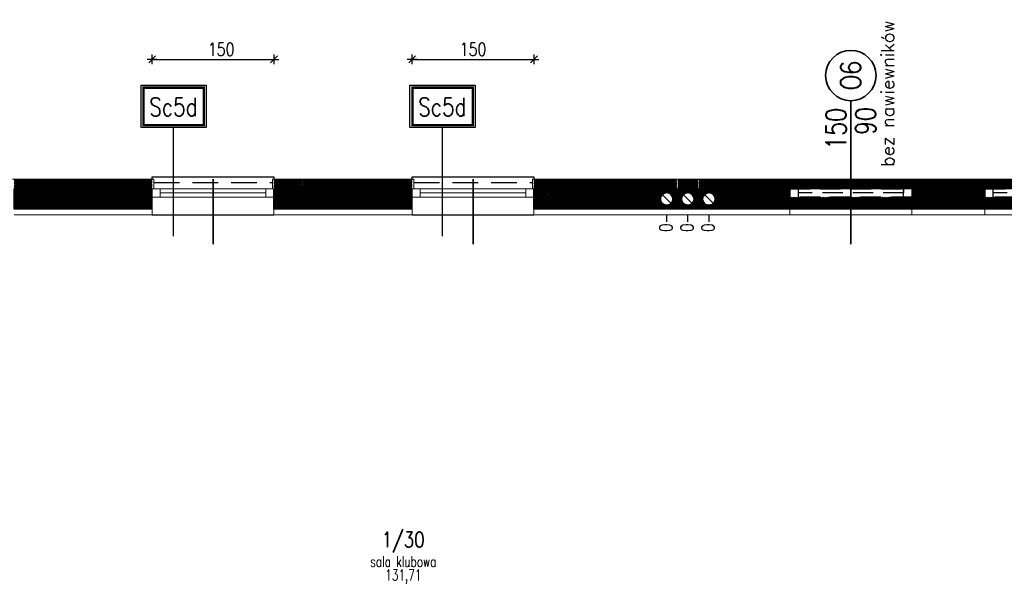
# Model space of a CAD drawing. Header units: inches. Extents: x 27484 to 71626, y -45113 to 39.
# Tile 65 of 256: x 32114 to 33326, y -32137 to -31443. Entities that reach past the tile are written whole.
import ezdxf
from ezdxf.enums import TextEntityAlignment as Align

# ---------------------------------------------------------------- set-up
doc = ezdxf.new("R2010")
doc.units = ezdxf.units.IN
doc.header["$LTSCALE"] = 50
doc.header["$MEASUREMENT"] = 0
doc.linetypes.add('DASHED', pattern=[0.75, 0.5, -0.25])
doc.linetypes.add('DASHED2', pattern=[9.525, 6.35, -3.175])
for name, color, linetype, lineweight in [('A-okna projektowane', 4, 'Continuous', 30), ('A-PRZERYW', 7, 'DASHED2', 18), ('A-SCIANY', 5, 'Continuous', 18), ('A-SLUSARKA', 4, 'Continuous', 13), ('A-WID', 1, 'Continuous', 9), ('A-ść. istn.', 8, 'Continuous', 0), ('mat', 7, 'Continuous', 9), ('pr_opis', 2, 'Continuous', 25), ('R-MET-OKN', 7, 'Continuous', 35), ('WM-OPIS40', 2, 'Continuous', 25)]:
    doc.layers.add(name, color=color, linetype=linetype, lineweight=lineweight)
for name, color, linetype in [('A-rdzenie zelbetowe', 6, 'Continuous'), ('B-IWE', 2, 'Continuous'), ('B-IWE-KAN', 7, 'Continuous'), ('R-DIM', 6, 'Continuous'), ('R-MET-IWE', 2, 'Continuous'), ('R-MET-OKN-OPIS', 7, 'Continuous'), ('R-MET-OKN-OPIS-SYM', 2, 'Continuous'), ('R-MET-POM-OPIS', 7, 'Continuous'), ('R-MET-POM-OPIS-NR', 2, 'Continuous'), ('R-MET-POM-OPIS-POM', 7, 'Continuous'), ('rz_wentylacja', 10, 'Continuous')]:
    doc.layers.add(name, color=color, linetype=linetype)
doc.styles.add('MET_OKN', font='SIMPLEX.SHX')
doc.styles.add('MET_POM', font='simplex.shx')
doc.styles.add('MM_050', font='romans.shx', dxfattribs={"width": 0.8, "height": 16})
doc.styles.add('ROMANS', font='simplex.shx', dxfattribs={"width": 0.8, "height": 15})
doc.styles.get("Standard").update_dxf_attribs({"font": 'romans.shx'})
doc.dimstyles.new('AM100', dxfattribs={"dimtxt": 0.18, "dimasz": 1, "dimexe": 0, "dimexo": 0, "dimgap": 0, "dimtad": 0, "dimdec": 4, "dimdsep": 46, "dimtxsty": 'MM_050', "dimblk1": 'W1', "dimblk2": 'W1', "dimsah": 1, "dimcen": 4, "dimse1": 1, "dimse2": 1, "dimclrd": 256, "dimclre": 256, "dimclrt": 2, "dimadec": 5, "dimazin": 0, "dimtfac": 0.444444, "dimtdec": 4, "dimtix": 1, "dimtmove": 2, "dimatfit": 3, "dimldrblk": 'W1', "dimfxl": 1, "dimtvp": 0.777778, "dimtolj": 1, "dimarcsym": 0})
pattern_1 = [(45, (31560.1443, -34930.5661), (-0.88388348, 0.88388348), [])]

# ---------------------------------------------------------------- blocks, each defined once
blk = doc.blocks.new('MPOM0239')
at = {"layer": 'R-MET-POM-OPIS', "style": 'MET_POM', "width": 0.7}
for tag, p in [('POS', (0, -0.225)), ('ARE', (0, -0.49))]:
    blk.add_attdef(tag, text='', height=0.2, dxfattribs=at).set_placement(p, align=Align.CENTER)
at = {"layer": 'R-MET-POM-OPIS', "style": 'MET_POM', "width": 0.7, "flags": 1}
blk.add_attdef('UNI', (0.246, -0.49), '', height=0.2, dxfattribs=at)
at = {"layer": 'R-MET-POM-OPIS-NR', "style": 'MET_POM', "width": 0.8}
blk.add_attdef('NR', text='', height=0.2, dxfattribs=at).set_placement((-0.003, 0.269), align=Align.CENTER)
at = {"layer": 'R-MET-POM-OPIS-POM', "style": 'MET_POM', "width": 0.7}
blk.add_attdef('POM', text='', height=0.2, dxfattribs=at).set_placement((0, 0.022), align=Align.CENTER)
blk = doc.blocks.new('IWE0W')
at = {"layer": 'B-IWE-KAN'}
blk.add_lwpolyline([(0.854, 0.854, -1), (0.146, 0.146), (0.854, 0.854, 1), (0.146, 0.146)], format="xyb", dxfattribs=at)
blk = doc.blocks.new('IWE0W011')
at = {"layer": 'B-IWE'}
blk.add_lwpolyline([(0, 0), (25, 0), (25, 25), (0, 25), (0, 0)], dxfattribs=at)
at = {"xscale": 15, "yscale": 15, "zscale": 15}
blk.add_blockref('IWE0W', (5, 5), dxfattribs=at)
at = {"layer": 'R-MET-IWE', "width": 0.75}
blk.add_attdef('NR', text='', height=9.5, dxfattribs=at).set_placement((12.5, 37), align=Align.MIDDLE)
blk = doc.blocks.new('MET-OK')
at = {"layer": 'R-MET-OKN'}
blk.add_lwpolyline([(0, -42.9), (0, 42.9, 0.581818)], format="xyb", dxfattribs=at)
blk.add_circle((0, 66.1), 23.2, dxfattribs=at)
at = {"layer": 'R-MET-OKN-OPIS', "style": 'MET_OKN', "width": 0.8}
for tag, p in [('SO', (-4.22, 40.66)), ('HO', (22.97, 40.66))]:
    blk.add_attdef(tag, text='', height=18.75, rotation=90, dxfattribs=at).set_placement(p, align=Align.RIGHT)
at = {"layer": 'R-MET-OKN-OPIS-SYM', "style": 'MET_OKN', "width": 0.8}
blk.add_attdef('SYM', text='', height=18.75, rotation=90, dxfattribs=at).set_placement((9.38, 66.1), align=Align.CENTER)
blk = doc.blocks.new('W1')
for p, q in [((-6, 0), (6, 0)), ((-4.2, -4.2), (4.2, 4.2)), ((0, 6), (0, -6))]:
    blk.add_line(p, q)
blk = doc.blocks.new('*D176')
at = {"layer": 'Defpoints', "color": 0, "ltscale": 0.1, "transparency": 16777216}
for p in [(32427.5, -31491.5), (32277.5, -31651.1), (32427.5, -31651.1)]:
    blk.add_point(p, dxfattribs=at)
at = {"layer": 'R-DIM', "lineweight": -2, "ltscale": 0.1, "transparency": 16777216}
blk.add_line((32278.5, -31491.5), (32426.5, -31491.5), dxfattribs=at)
for p, rotation in [((32277.5, -31491.5), 179.9999999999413), ((32427.5, -31491.5), 359.9999999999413)]:
    blk.add_blockref('W1', p, dxfattribs=dict(at, rotation=rotation))
at = {"layer": 'R-DIM', "color": 2, "ltscale": 0.1, "transparency": 16777216, "insert": (32362.5, -31479), "char_height": 16, "attachment_point": 5, "style": 'MM_050'}
blk.add_mtext('\\A1;150', dxfattribs=at)
blk = doc.blocks.new('*D177')
at = {"layer": 'Defpoints', "color": 0, "ltscale": 0.1, "transparency": 16777216}
for p in [(32747.5, -31491.5), (32597.5, -31651.1), (32747.5, -31651.1)]:
    blk.add_point(p, dxfattribs=at)
at = {"layer": 'R-DIM', "lineweight": -2, "ltscale": 0.1, "transparency": 16777216}
blk.add_line((32598.5, -31491.5), (32746.5, -31491.5), dxfattribs=at)
for p, rotation in [((32597.5, -31491.5), 179.9999999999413), ((32747.5, -31491.5), 359.9999999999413)]:
    blk.add_blockref('W1', p, dxfattribs=dict(at, rotation=rotation))
at = {"layer": 'R-DIM', "color": 2, "ltscale": 0.1, "transparency": 16777216, "insert": (32672.5, -31479), "char_height": 16, "attachment_point": 5, "style": 'MM_050'}
blk.add_mtext('\\A1;150', dxfattribs=at)

msp = doc.modelspace()

# ---------------------------------------------------------------- hatches: boundary and pattern name
at = {"layer": 'A-ść. istn.', "ltscale": 0.1}
h = msp.add_hatch(dxfattribs=at)
h.set_pattern_fill('ANSI31', color=256, scale=10)
h.set_pattern_definition(pattern_1)
h.paths.add_polyline_path([(32277.48246, -31639.06607), (32142.48246, -31639.06607), (32142.48246, -31663.56607), (32277.48246, -31663.56607)])
h.paths.add_polyline_path([(32277.48246, -31663.56607), (32142.48246, -31663.56607), (32142.48246, -31676.06607), (32277.48246, -31676.06607)])
h.paths.add_polyline_path([(32142.48246, -31663.56607), (32107.48246, -31663.56607), (32107.48246, -31676.06607), (32142.48246, -31676.06607)])
h.paths.add_polyline_path([(32142.48246, -31639.06607), (32107.48246, -31639.06607), (32107.48246, -31663.56607), (32142.48246, -31663.56607)])
h = msp.add_hatch(dxfattribs=at)
h.set_pattern_fill('ANSI31', color=256, scale=10)
h.set_pattern_definition(pattern_1)
h.paths.add_polyline_path([(32524.46116, -31639.06607), (32462.48246, -31639.06607), (32462.48246, -31663.56607), (32524.46116, -31663.56607)])
h.paths.add_polyline_path([(32597.48246, -31639.06607), (32524.46116, -31639.06607), (32524.46116, -31663.56607), (32597.48246, -31663.56607)])
h.paths.add_polyline_path([(32597.48246, -31663.56607), (32524.46116, -31663.56607), (32524.46116, -31676.06607), (32597.48246, -31676.06607)])
h.paths.add_polyline_path([(32524.46116, -31663.56607), (32462.48246, -31663.56607), (32462.48246, -31676.06607), (32524.46116, -31676.06607)])
h.paths.add_polyline_path([(32462.48246, -31663.56607), (32427.48246, -31663.56607), (32427.48246, -31676.06607), (32462.48246, -31676.06607)])
h.paths.add_polyline_path([(32462.14435, -31639.06607), (32427.48246, -31639.06607), (32427.48246, -31663.56607), (32462.48246, -31663.56607)])
h = msp.add_hatch(dxfattribs=at)
h.set_pattern_fill('ANSI31', color=256, scale=10)
h.set_pattern_definition(pattern_1)
h.paths.add_polyline_path([(32782.48246, -31639.06607), (32747.48246, -31639.06607), (32747.48246, -31663.56607), (32782.48246, -31663.56607)])
h.paths.add_polyline_path([(32782.48246, -31663.56607), (32747.48246, -31663.56607), (32747.48246, -31676.06607), (32782.48246, -31676.06607)])
h = msp.add_hatch(dxfattribs=at)
h.set_pattern_fill('ANSI31', color=256, scale=10)
h.set_pattern_definition(pattern_1)
h.paths.add_polyline_path([(33027.48246, -31663.56607), (32975.48246, -31663.56607), (32975.48246, -31676.06607), (33027.48246, -31676.06607)])
h.paths.add_polyline_path([(33027.48246, -31639.06607), (32975.48246, -31639.06607), (32975.48246, -31663.56607), (33027.48246, -31663.56607)])
h.paths.add_polyline_path([(32898.48246, -31639.06607), (32782.48246, -31639.06607), (32782.48246, -31663.56607), (32898.48246, -31663.56607)])
h.paths.add_polyline_path([(32898.48246, -31663.56607), (32782.48246, -31663.56607), (32782.48246, -31676.06607), (32898.48246, -31676.06607)])
edge = h.paths.add_edge_path()
edge.add_line((32918.48246, -31663.56607), (32923.48246, -31663.56607))
edge.add_line((32923.48246, -31663.56607), (32923.48246, -31639.06607))
edge.add_line((32923.48246, -31639.06607), (32898.48246, -31639.06607))
edge.add_line((32898.48246, -31639.06607), (32898.48246, -31663.56607))
edge.add_line((32898.48246, -31663.56607), (32903.48246, -31663.56607))
edge.add_arc((32910.98246, -31663.56607), 7.5, 135, 180, ccw=False)
edge.add_arc((32910.98246, -31663.56607), 7.5, 0, 135, ccw=False)
edge = h.paths.add_edge_path()
edge.add_line((32949.48246, -31639.06607), (32924.48246, -31639.06607))
edge.add_line((32924.48246, -31639.06607), (32924.48246, -31663.56607))
edge.add_line((32924.48246, -31663.56607), (32929.48246, -31663.56607))
edge.add_arc((32936.98246, -31663.56607), 7.5, 135, 180, ccw=False)
edge.add_arc((32936.98246, -31663.56607), 7.5, 0, 135, ccw=False)
edge.add_line((32944.48246, -31663.56607), (32949.48246, -31663.56607))
edge.add_line((32949.48246, -31663.56607), (32949.48246, -31639.06607))
edge = h.paths.add_edge_path()
edge.add_line((32975.48246, -31639.06607), (32950.48246, -31639.06607))
edge.add_line((32950.48246, -31639.06607), (32950.48246, -31663.56607))
edge.add_line((32950.48246, -31663.56607), (32955.48246, -31663.56607))
edge.add_arc((32962.98246, -31663.56607), 7.5, 135, 180, ccw=False)
edge.add_arc((32962.98246, -31663.56607), 7.5, 0, 135, ccw=False)
edge.add_line((32970.48246, -31663.56607), (32975.48246, -31663.56607))
edge.add_line((32975.48246, -31663.56607), (32975.48246, -31639.06607))
edge = h.paths.add_edge_path()
edge.add_line((32955.48246, -31663.56607), (32950.48246, -31663.56607))
edge.add_line((32950.48246, -31663.56607), (32950.48246, -31676.06607))
edge.add_line((32950.48246, -31676.06607), (32975.48246, -31676.06607))
edge.add_line((32975.48246, -31676.06607), (32975.48246, -31663.56607))
edge.add_line((32975.48246, -31663.56607), (32970.48246, -31663.56607))
edge.add_arc((32962.98246, -31663.56607), 7.5, -45, 0, ccw=False)
edge.add_arc((32962.98246, -31663.56607), 7.5, 180, 315, ccw=False)
edge = h.paths.add_edge_path()
edge.add_line((32949.48246, -31663.56607), (32944.48246, -31663.56607))
edge.add_arc((32936.98246, -31663.56607), 7.5, -45, 0, ccw=False)
edge.add_arc((32936.98246, -31663.56607), 7.5, 180, 315, ccw=False)
edge.add_line((32929.48246, -31663.56607), (32924.48246, -31663.56607))
edge.add_line((32924.48246, -31663.56607), (32924.48246, -31676.06607))
edge.add_line((32924.48246, -31676.06607), (32949.48246, -31676.06607))
edge.add_line((32949.48246, -31676.06607), (32949.48246, -31663.56607))
edge = h.paths.add_edge_path()
edge.add_line((32923.48246, -31663.56607), (32918.48246, -31663.56607))
edge.add_arc((32910.98246, -31663.56607), 7.5, -45, 0, ccw=False)
edge.add_arc((32910.98246, -31663.56607), 7.5, 180, 315, ccw=False)
edge.add_line((32903.48246, -31663.56607), (32898.48246, -31663.56607))
edge.add_line((32898.48246, -31663.56607), (32898.48246, -31676.06607))
edge.add_line((32898.48246, -31676.06607), (32923.48246, -31676.06607))
edge.add_line((32923.48246, -31676.06607), (32923.48246, -31663.56607))
h = msp.add_hatch(dxfattribs=at)
h.set_pattern_fill('ANSI31', color=256, scale=10)
h.set_pattern_definition(pattern_1)
h.paths.add_polyline_path([(33302.48246, -31663.56607), (33267.48246, -31663.56607), (33267.48246, -31676.06607), (33302.48246, -31676.06607)])
h.paths.add_polyline_path([(33302.48246, -31639.06607), (33267.48246, -31639.06607), (33267.48246, -31663.56607), (33302.48246, -31663.56607)])
h.paths.add_polyline_path([(33267.48246, -31639.06607), (33212.48246, -31639.06607), (33212.48246, -31661.06607), (33212.48246, -31663.56607), (33267.48246, -31663.56607)])
h.paths.add_polyline_path([(33267.48246, -31663.56607), (33212.48246, -31663.56607), (33212.48246, -31676.06607), (33267.48246, -31676.06607)])
h.paths.add_polyline_path([(33062.48246, -31663.56607), (33044.98246, -31663.56607), (33044.98246, -31676.06607), (33062.48246, -31676.06607)])
h.paths.add_polyline_path([(33044.98246, -31663.56607), (33027.48246, -31663.56607), (33027.48246, -31676.06607), (33044.98246, -31676.06607)])
h.paths.add_polyline_path([(33044.98246, -31639.06607), (33027.48246, -31639.06607), (33027.48246, -31663.56607), (33044.98246, -31663.56607)])
h.paths.add_polyline_path([(33062.48246, -31639.06607), (33044.98246, -31639.06607), (33044.98246, -31663.56607), (33062.48246, -31663.56607)])
h.paths.add_polyline_path([(33212.48246, -31661.06607), (33137.48246, -31661.06607), (33137.48246, -31676.06607), (33212.48246, -31676.06607)])
h.paths.add_polyline_path([(33137.48246, -31651.06607), (33212.48246, -31651.06607), (33212.48246, -31639.06607), (33137.48246, -31639.06607)])
h.paths.add_polyline_path([(33302.48246, -31651.06607), (33377.48246, -31651.06607), (33377.48246, -31639.06607), (33302.48246, -31639.06607)])
h.paths.add_polyline_path([(33377.48246, -31661.06607), (33302.48246, -31661.06607), (33302.48246, -31676.06607), (33377.48246, -31676.06607)])
h.paths.add_polyline_path([(33452.48246, -31661.06607), (33377.48246, -31661.06607), (33377.48246, -31676.06607), (33452.48246, -31676.06607)])
h.paths.add_polyline_path([(33377.48246, -31651.06607), (33452.48246, -31651.06607), (33452.48246, -31639.06607), (33377.48246, -31639.06607)])
h = msp.add_hatch(dxfattribs=at)
h.set_pattern_fill('ANSI31', color=256, scale=10)
h.set_pattern_definition(pattern_1)
h.paths.add_polyline_path([(33062.48246, -31651.06607), (33137.48246, -31651.06607), (33137.48246, -31639.06607), (33062.48246, -31639.06607)])
h.paths.add_polyline_path([(33137.48246, -31661.06607), (33062.48246, -31661.06607), (33062.48246, -31676.06607), (33137.48246, -31676.06607)])

# ---------------------------------------------------------------- linework, layer by layer
at = {"layer": 'A-okna projektowane', "linetype": 'DASHED'}
for points in [[(33062.48246, -31651.06607), (33212.48246, -31651.06607), (33212.48246, -31661.06607), (33062.48246, -31661.06607), (33062.48246, -31651.06607), (33072.48246, -31651.06607), (33072.48246, -31661.06607), (33202.48246, -31661.06607), (33202.48246, -31651.06607), (33202.48246, -31656.06607), (33072.48246, -31656.06607), (33072.48246, -31656.06607), (33072.48246, -31656.06607), (33072.48246, -31656.06607)], [(33302.48246, -31651.06607), (33452.48246, -31651.06607), (33452.48246, -31661.06607), (33302.48246, -31661.06607), (33302.48246, -31651.06607), (33312.48246, -31651.06607), (33312.48246, -31661.06607), (33442.48246, -31661.06607), (33442.48246, -31651.06607), (33442.48246, -31656.06607), (33312.48246, -31656.06607), (33312.48246, -31656.06607), (33312.48246, -31656.06607), (33312.48246, -31656.06607)]]:
    msp.add_lwpolyline(points, dxfattribs=at)
at = {"layer": 'A-PRZERYW', "lineweight": -3, "ltscale": 0.1}
for p, q in [((32279.48246, -31643.06607), (32425.48246, -31643.06607)), ((32599.48246, -31643.06607), (32745.48246, -31643.06607)), ((32277.48246, -31683.06607), (32427.48246, -31683.06607)), ((32597.48246, -31683.06607), (32747.48246, -31683.06607))]:
    msp.add_line(p, q, dxfattribs=at)
at = {"layer": 'A-rdzenie zelbetowe', "ltscale": 0.1}
for points in [[(32107.48246, -31651.06607), (32142.48246, -31651.06607), (32142.48246, -31676.06607), (32107.48246, -31676.06607)], [(32427.48246, -31651.06607), (32462.48246, -31651.06607), (32462.48246, -31676.06607), (32427.48246, -31676.06607)], [(32747.48246, -31651.06607), (32782.48246, -31651.06607), (32782.48246, -31676.06607), (32747.48246, -31676.06607)], [(33027.48246, -31651.06607), (33062.48246, -31651.06607), (33062.48246, -31676.06607), (33027.48246, -31676.06607)], [(33267.48246, -31651.06607), (33302.48246, -31651.06607), (33302.48246, -31676.06607), (33267.48246, -31676.06607)]]:
    msp.add_lwpolyline(points, close=True, dxfattribs=at)
at = {"layer": 'A-SCIANY', "ltscale": 3}
for p, q in [((32105.48246, -31639.06607), (32279.48246, -31639.06607)), ((32279.48246, -31639.06607), (32279.48246, -31651.06607)), ((32425.48246, -31639.06607), (32599.48246, -31639.06607)), ((32425.48246, -31639.06607), (32425.48246, -31651.06607)), ((32599.48246, -31639.06607), (32599.48246, -31651.06607)), ((32745.48246, -31639.06607), (33864.48246, -31639.06607)), ((32745.48246, -31639.06607), (32745.48246, -31651.06607)), ((33064.48246, -31639.06607), (33064.48246, -31651.06607)), ((33210.48246, -31639.06607), (33210.48246, -31651.06607)), ((33304.48246, -31639.06607), (33304.48246, -31651.06607)), ((32277.48246, -31651.06607), (32277.48246, -31683.06607)), ((32427.48246, -31651.06607), (32427.48246, -31683.06607)), ((32597.48246, -31651.06607), (32597.48246, -31683.06607)), ((32747.48246, -31651.06607), (32747.48246, -31683.06607)), ((33062.48246, -31683.06607), (33062.48246, -31651.06607)), ((33212.48246, -31683.06607), (33212.48246, -31651.06607)), ((33302.48246, -31683.06607), (33302.48246, -31651.06607)), ((32107.48246, -31683.06607), (32277.48246, -31683.06607)), ((32427.48246, -31683.06607), (32597.48246, -31683.06607)), ((32747.48246, -31683.06607), (33524.48246, -31683.06607))]:
    msp.add_line(p, q, dxfattribs=at)
at = {"layer": 'A-SLUSARKA'}
for points in [[(32277.48246, -31661.06607), (32427.48246, -31661.06607), (32427.48246, -31651.06607), (32277.48246, -31651.06607), (32277.48246, -31661.06607), (32287.48246, -31661.06607), (32287.48246, -31651.06607), (32417.48246, -31651.06607), (32417.48246, -31661.06607), (32417.48246, -31656.06607), (32287.48246, -31656.06607), (32287.48246, -31656.06607), (32287.48246, -31656.06607), (32287.48246, -31656.06607)], [(32597.48246, -31661.06607), (32747.48246, -31661.06607), (32747.48246, -31651.06607), (32597.48246, -31651.06607), (32597.48246, -31661.06607), (32607.48246, -31661.06607), (32607.48246, -31651.06607), (32737.48246, -31651.06607), (32737.48246, -31661.06607), (32737.48246, -31656.06607), (32607.48246, -31656.06607), (32607.48246, -31656.06607), (32607.48246, -31656.06607), (32607.48246, -31656.06607)]]:
    msp.add_lwpolyline(points, dxfattribs=at)
at = {"layer": 'A-WID', "lineweight": -2}
for p, q in [((32277.48246, -31683.06607), (32427.48246, -31683.06607)), ((32597.48246, -31683.06607), (32747.48246, -31683.06607))]:
    msp.add_line(p, q, dxfattribs=at)
for points in [[(32277.48246, -31639.06607), (32277.48246, -31636.06607), (32427.48246, -31636.06607), (32427.48246, -31639.06607)], [(32597.48246, -31639.06607), (32597.48246, -31636.06607), (32747.48246, -31636.06607), (32747.48246, -31639.06607)]]:
    msp.add_lwpolyline(points, dxfattribs=at)
at = {"layer": 'mat'}
for p, q in [((32107.48246, -31651.06607), (32277.48246, -31651.06607)), ((32427.48246, -31651.06607), (32597.48246, -31651.06607)), ((32760.48246, -31651.06607), (33862.48246, -31651.06607)), ((32107.48246, -31676.06607), (32277.48246, -31676.06607)), ((32427.48246, -31676.06607), (32597.48246, -31676.06607)), ((32747.48246, -31676.06607), (33524.48246, -31676.06607))]:
    msp.add_line(p, q, dxfattribs=at)
at = {"layer": 'pr_opis', "ltscale": 30}
for p, q in [((32304, -31709.2935), (32304, -31575.5)), ((32635, -31709.2935), (32635, -31575.5))]:
    msp.add_line(p, q, dxfattribs=at)
for points in [[(32263.86704, -31523.40263), (32344.13625, -31523.40432), (32344.1346, -31575.50085), (32263.8654, -31575.49915)], [(32594.86704, -31523.40263), (32675.13625, -31523.40432), (32675.1346, -31575.50085), (32594.8654, -31575.49915)]]:
    msp.add_lwpolyline(points, close=True, dxfattribs=at)
at = {"layer": 'pr_opis', "ltscale": 30, "const_width": 3}
for points in [[(32266.86695, -31526.40272), (32341.13616, -31526.40423), (32341.1347, -31572.50075), (32266.86549, -31572.49925)], [(32597.86695, -31526.40272), (32672.13616, -31526.40423), (32672.1347, -31572.50075), (32597.86549, -31572.49925)]]:
    msp.add_lwpolyline(points, close=True, dxfattribs=at)
at = {"layer": 'R-MET-OKN'}
for p, q in [((32352.48246, -31639.06607), (32352.48246, -31719.06607)), ((32672.48246, -31639.06607), (32672.48246, -31719.06607)), ((33137.48246, -31639.06607), (33137.48246, -31719.06607))]:
    msp.add_line(p, q, dxfattribs=at)

# ---------------------------------------------------------------- block references
ref = msp.add_blockref('MET-OK', (33137.48246, -31599.72943), dxfattribs=dict(at, xscale=1.336499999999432, yscale=1.336499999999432, zscale=1.336499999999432))
ref.add_attrib('SYM', 'O6', dxfattribs={"layer": 'R-MET-OKN-OPIS-SYM', "height": 25.059375, "rotation": 90, "style": 'MET_OKN', "width": 0.8}).set_placement((33150.01215, -31511.38181), align=Align.CENTER)
ref.add_attrib('SO', '150', dxfattribs={"layer": 'R-MET-OKN-OPIS', "height": 25.059375, "rotation": 90, "style": 'MET_OKN', "width": 0.8}).set_placement((33131.8441, -31551.26715), align=Align.RIGHT)
ref.add_attrib('HO', '90', dxfattribs={"layer": 'R-MET-OKN-OPIS', "height": 25.059375, "rotation": 90, "style": 'MET_OKN', "width": 0.8}).set_placement((33168.1802, -31550.36096), align=Align.RIGHT)
at = {"layer": 'R-MET-POM-OPIS'}
ref = msp.add_blockref('MPOM0239', (32586.7454, -32118.20138), dxfattribs=dict(at, xscale=67.20000000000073, yscale=67.20000000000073, zscale=67.20000000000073))
ref.add_attrib('NR', '1/30', dxfattribs={"layer": 'R-MET-POM-OPIS-NR', "height": 18.816, "style": 'MET_POM', "width": 0.8}).set_placement((32586.55506, -32092.40513), align=Align.CENTER)
ref.add_attrib('ARE', '131,71', dxfattribs={"height": 13.44, "style": 'MET_POM', "width": 0.7}).set_placement((32586.7454, -32133.31961), align=Align.CENTER)
ref.add_attrib('POM', 'sala klubowa', dxfattribs={"layer": 'R-MET-POM-OPIS-POM', "height": 13.44, "style": 'MET_POM', "width": 0.7}).set_placement((32586.7454, -32116.70133), align=Align.CENTER)
at = {"layer": 'rz_wentylacja'}
ref = msp.add_blockref('IWE0W011', (32898.48246, -31651.06607), dxfattribs=dict(at, xscale=-1, rotation=180))
ref.add_attrib('NR', '0-', (32917.83816, -31703.95328), dxfattribs={"layer": 'R-MET-IWE', "height": 16, "rotation": 90, "width": 0.75})
ref = msp.add_blockref('IWE0W011', (32924.48246, -31651.06607), dxfattribs=dict(at, xscale=-1, rotation=180))
ref.add_attrib('NR', '0-', (32943.83816, -31703.95328), dxfattribs={"layer": 'R-MET-IWE', "height": 16, "rotation": 90, "width": 0.75})
ref = msp.add_blockref('IWE0W011', (32950.48246, -31651.06607), dxfattribs=dict(at, xscale=-1, rotation=180))
ref.add_attrib('NR', '0-', (32969.83816, -31703.95328), dxfattribs={"layer": 'R-MET-IWE', "height": 16, "rotation": 90, "width": 0.75})

# ---------------------------------------------------------------- texts
at = {"layer": 'pr_opis', "char_height": 22.5, "width": 938.3331854, "attachment_point": 8, "rotation": 359.99818662, "style": 'ROMANS'}
for insert in [(32303.73137, -31561.26446), (32634.73137, -31561.26446)]:
    msp.add_mtext('Sc5d', dxfattribs=dict(at, insert=insert))
at = {"layer": 'WM-OPIS40', "lineweight": 30, "insert": (33174.84681, -31623.69432), "char_height": 16, "width": 2101.2574979, "attachment_point": 1, "rotation": 90}
msp.add_mtext('bez nawiewników', dxfattribs=at)

# ---------------------------------------------------------------- dimensions: what is measured, and where the dimension line sits
at = {"layer": 'R-DIM', "ltscale": 0.1}
dim = msp.add_linear_dim(base=(32427.48246, -31491.4609), p1=(32277.48246, -31651.06607), p2=(32427.48246, -31651.06607), angle=0.00000002, dimstyle='AM100', dxfattribs=at)
dim.commit()
dim.dimension.update_dxf_attribs({"geometry": '*D176', "text_midpoint": (32362.4842, -31479.01646), "dimtype": 161})
dim = msp.add_aligned_dim(p1=(32597.48246, -31651.06607), p2=(32747.48246, -31651.06607), distance=159.60517, dimstyle='AM100', dxfattribs=at)
dim.commit()
dim.dimension.update_dxf_attribs({"geometry": '*D177', "text_midpoint": (32672.48246, -31479.01646)})

doc.saveas('drawing.dxf')
